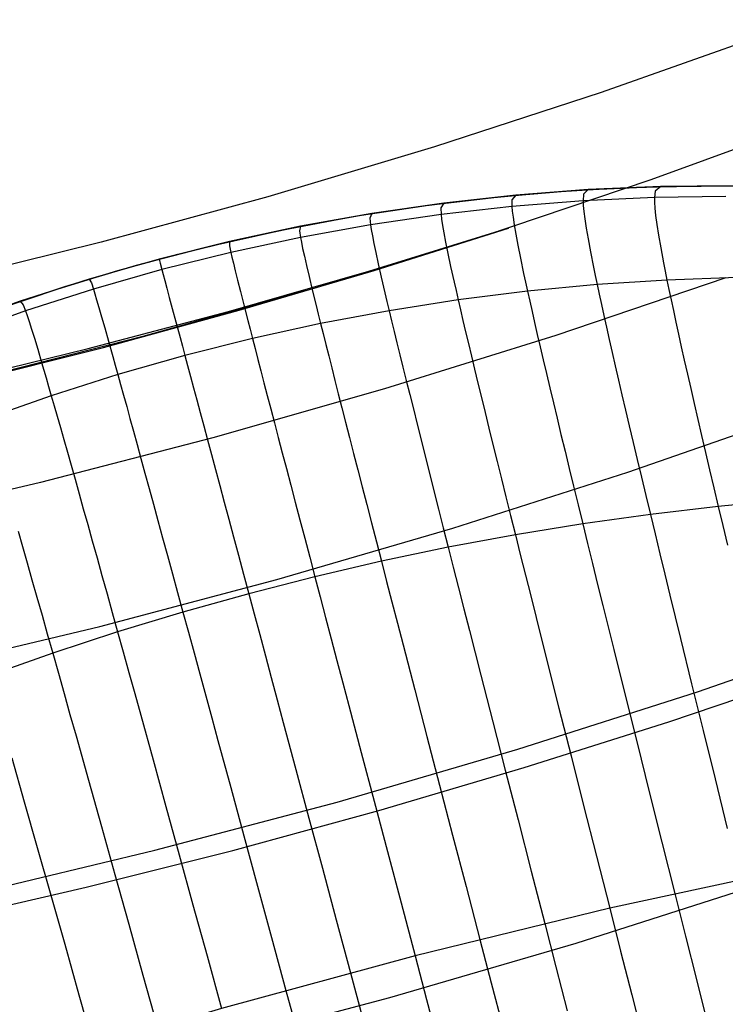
# Model space of a CAD drawing. Header units: millimetres. Extents: x -118 to 118, y -118 to 118.
# Tile 37 of 68: x 24 to 34, y -108 to -94. Entities that reach past the tile are written whole.
import ezdxf

# ---------------------------------------------------------------- set-up
doc = ezdxf.new("R2010")
doc.units = ezdxf.units.MM
doc.header["$MEASUREMENT"] = 0
doc.layers.add('Predefinito', color=5, linetype='Continuous')

msp = doc.modelspace()

# ---------------------------------------------------------------- linework, layer by layer
at = {"layer": 'Predefinito'}
for points in [[(40.67931003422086, -91.46454322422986), (38.767751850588, -92.29145789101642), (36.84738949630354, -93.07511247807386), (34.53225432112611, -93.958598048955), (32.20867641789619, -94.77991749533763), (29.87883926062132, -95.53960179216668), (27.54492632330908, -96.238181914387), (25.20912107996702, -96.87618883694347), (22.8736070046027, -97.454153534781), (20.54056757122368, -97.97260698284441), (18.21218625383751, -98.43208015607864), (15.89074596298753, -98.83321066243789), (13.57892735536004, -99.17706264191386), (11.27951052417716, -99.4648068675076), (8.995275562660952, -99.69761411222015), (6.727913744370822, -99.8766559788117), (4.474761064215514, -100.003107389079), (2.232064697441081, -100.0781440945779), (-0.0039281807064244, -100.1029418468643), (-1.748738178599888, -100.0879285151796), (-3.494911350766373, -100.0423946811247), (-5.245611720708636, -99.96576409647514), (-7.004003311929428, -99.85746051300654)], [(34.06262889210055, -96.08565258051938), (33.04624530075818, -96.09475601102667), (32.03074511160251, -96.1381142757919), (31.01728391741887, -96.21567806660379), (30.00701522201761, -96.32735897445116), (29.0010891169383, -96.47302954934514), (28.00065096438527, -96.65252340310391), (27.00684010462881, -96.86563534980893), (26.0210912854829, -97.11204046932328), (25.043913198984, -97.39161057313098), (24.07681617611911, -97.70392390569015), (23.12098481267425, -98.04858134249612)], [(23.71493845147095, -97.8301345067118), (24.7046227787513, -97.49708677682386), (25.70524670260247, -97.19851078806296), (26.71560993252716, -96.93476469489), (27.73450049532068, -96.70616487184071), (28.76069618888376, -96.51298553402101), (29.79296604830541, -96.35545840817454), (30.83007182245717, -96.2337724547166), (31.87076945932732, -96.14807364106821), (32.91381059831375, -96.09846476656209), (33.95794406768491, -96.08500533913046)], [(23.77477991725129, -97.80890709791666), (24.60878787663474, -97.5276760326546), (25.44542516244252, -97.27241990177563), (26.28354506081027, -97.04297958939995), (27.12792895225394, -96.83778781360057), (27.98351907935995, -96.65590000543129), (28.8493892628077, -96.49801076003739), (29.7245624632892, -96.36476759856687), (30.60801363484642, -96.25676662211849), (31.49867300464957, -96.17454836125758), (32.39542976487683, -96.11859386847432), (33.29713615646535, -96.08932109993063), (34.20261191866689, -96.08708163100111)], [(-1.863749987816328, -101.4828874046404), (1.116e-13, -101.5), (1.86617492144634, -101.4828428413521), (3.745658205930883, -101.4308633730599), (5.637614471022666, -101.3433140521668), (7.541168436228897, -101.219468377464), (9.455405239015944, -101.0586231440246), (11.37937088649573, -100.8601007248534), (13.31207284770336, -100.6232513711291), (15.25248079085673, -100.3474555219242), (17.19952746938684, -100.0321261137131), (19.15210975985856, -99.67671087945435), (21.10908985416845, -99.28069462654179), (23.06929660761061, -98.84360148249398), (25.03152704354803, -98.36499709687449), (26.99454801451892, -97.84449078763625), (28.95709801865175, -97.28173761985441), (30.9178891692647, -96.67644040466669)], [(-1.862175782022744, -101.5713661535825), (0.0884658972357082, -101.5897959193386), (2.03929814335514, -101.5701317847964), (3.989719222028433, -101.5123345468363), (5.939127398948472, -101.4163650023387), (7.886920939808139, -101.2821839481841), (9.832498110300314, -101.1097521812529), (11.77525717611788, -100.8990304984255), (13.71459640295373, -100.6499796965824), (15.64991405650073, -100.362560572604), (17.58060840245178, -100.0367339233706), (19.50607770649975, -99.67246054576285), (21.42572023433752, -99.26970123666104), (23.33893425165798, -98.8284167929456), (25.24511802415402, -98.34856801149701), (27.14366981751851, -97.83011568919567), (29.03398789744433, -97.27302062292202), (30.91547052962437, -96.67724360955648)], [(-0.0232285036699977, -108.595960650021), (2.596356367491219, -108.5659402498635), (5.211952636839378, -108.4717123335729), (7.823560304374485, -108.3132769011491), (10.4311793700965, -108.0906339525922), (13.04200290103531, -107.8027980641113), (15.64213807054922, -107.4508453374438), (18.23158487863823, -107.0347757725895), (20.81034332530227, -106.5545893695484), (23.39592257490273, -106.0062741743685), (25.96346506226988, -105.3942514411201), (28.51297078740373, -104.7185211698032), (31.04443975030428, -103.9790833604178), (33.55795327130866, -103.1759115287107), (36.05684077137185, -102.3078549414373)]]:
    msp.add_lwpolyline(points, dxfattribs=at)
at = {"layer": 'Predefinito', "extrusion": (1, 0, 0)}
msp.add_lwpolyline([(-96.08470972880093, -1.4e-15), (-96.08470972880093, -100)], dxfattribs=at)
at = {"layer": 'Predefinito', "extrusion": (0.9949236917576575, 0.031825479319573, 0.0954672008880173)}
msp.add_lwpolyline([(-97.61513385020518, -146.9929163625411), (-104.3472086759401, -167.084674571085)], dxfattribs=at)
at = {"layer": 'Predefinito', "extrusion": (0.9949236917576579, 0.0318254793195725, 0.09546720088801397)}
msp.add_lwpolyline([(-101.2356460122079, -145.7790200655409), (-107.0658823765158, -163.1792573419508)], dxfattribs=at)
at = {"layer": 'Predefinito'}
for points in [[(-0.0526627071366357, -111.4334624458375, -161), (2.635264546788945, -111.4032610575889, -161), (5.322359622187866, -111.3070341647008, -161), (8.007321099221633, -111.1446923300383, -161), (10.68884755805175, -110.9161461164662, -161), (13.36563757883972, -110.6213060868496, -161), (16.03638974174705, -110.2600828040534, -161), (18.69980262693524, -109.8323868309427, -161), (21.3545748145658, -109.3381287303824, -161), (23.999401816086, -108.7772076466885, -160.9999660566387), (26.63298095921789, -108.1495310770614, -160.9998882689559), (29.25401354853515, -107.4550221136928, -160.9998027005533), (31.86120088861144, -106.6936038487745, -160.9997454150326), (34.45304932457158, -105.8652565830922, -160.9997651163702), (37.0277137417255, -104.9707287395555, -160.999850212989), (39.58336825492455, -104.0110955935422, -160.9999463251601), (42.11818697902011, -102.9874324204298, -160.9999990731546), (44.62699794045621, -101.9023490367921, -161.0000104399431), (47.11193740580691, -100.7554196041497, -161.0000188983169), (49.57143745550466, -99.54764194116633, -161.0000247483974), (52.00393016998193, -98.28001386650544, -161.000028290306), (54.4078476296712, -96.95353319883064, -161.0000298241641), (56.7816219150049, -95.56919775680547, -161.0000296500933), (59.12368510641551, -94.12800535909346, -161.0000280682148)], [(35.22669543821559, -95.15751907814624, -145.0117089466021), (32.90581225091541, -96.00328685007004, -145.0051902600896), (30.57036757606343, -96.78931711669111, -144.9991382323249), (28.21982737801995, -97.5157167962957, -144.9937133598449), (25.79594918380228, -98.19828743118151, -144.9888291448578), (23.35594738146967, -98.8187448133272, -144.9845895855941), (20.90095125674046, -99.37692406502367, -144.98095759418), (18.43209009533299, -99.87266030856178, -144.9778960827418), (16.14610497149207, -100.2739741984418, -144.975557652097), (13.85135893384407, -100.6217132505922, -144.9736767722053), (10.40528340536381, -101.04166166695, -144.9716618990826), (7.00118467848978, -101.337641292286, -144.9704834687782), (4.760590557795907, -101.4685485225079, -144.9701314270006), (2.517620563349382, -101.5490457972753, -144.9700926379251), (-0.8699413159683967, -101.5752012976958, -144.9705774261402)], [(33.0462467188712, -96.09475416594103, -99.99999999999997), (32.96460768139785, -96.15964797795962, -106.1508956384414), (32.95507337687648, -96.24870639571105, -108.2003013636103), (32.95597145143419, -96.31439947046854, -109.2244948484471), (32.96150330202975, -96.39737235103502, -110.2473122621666), (32.97237538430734, -96.50025935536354, -111.2676049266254), (32.9892941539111, -96.6256948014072, -112.2842241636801), (33.01296606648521, -96.77631300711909, -113.2960212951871), (33.04409757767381, -96.95474829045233, -114.301847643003), (33.08339514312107, -97.16363496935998, -115.3005545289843), (33.10632696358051, -97.28032080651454, -115.7968792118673), (33.13156521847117, -97.40560736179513, -116.2909932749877), (33.15918035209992, -97.53975738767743, -116.7827428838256), (33.18917135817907, -97.68276748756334, -117.2719332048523), (33.22151936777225, -97.83456772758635, -117.7583591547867), (33.25620551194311, -97.99508817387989, -118.241815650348), (33.29321092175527, -98.16425889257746, -118.7220976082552), (33.33251672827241, -98.34200994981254, -119.1989999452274), (33.37410406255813, -98.52827141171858, -119.6723175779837), (33.41795405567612, -98.72297334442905, -120.1418454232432), (33.46404783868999, -98.92604581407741, -120.6073783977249), (33.51236654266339, -99.13741888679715, -121.0687114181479), (33.56289129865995, -99.35702262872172, -121.5256394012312), (33.61560323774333, -99.5847871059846, -121.9779572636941), (33.67048349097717, -99.82064238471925, -122.4254599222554), (33.72751318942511, -100.0645185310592, -122.8679422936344), (33.78667346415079, -100.3163456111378, -123.3051992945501), (33.84794544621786, -100.5760536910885, -123.7370258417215), (33.91130164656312, -100.8435405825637, -124.1632633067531), (33.97668009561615, -101.1185750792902, -124.5839388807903)], [(33.95609530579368, -96.23534773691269, -108.1791455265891), (32.95507337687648, -96.24870639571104, -108.2003013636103), (31.95624932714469, -96.29503569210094, -108.218636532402), (30.96053464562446, -96.3742714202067, -108.2341510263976), (29.96880590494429, -96.4863355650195, -108.2468448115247), (28.98203406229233, -96.63109330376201, -108.2567178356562), (28.00110546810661, -96.80840252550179, -108.2637700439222), (27.0269610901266, -97.0180834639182, -108.2680013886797), (26.06072901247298, -97.25987168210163, -108.2694118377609), (25.10280435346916, -97.53366710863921, -108.2680013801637), (24.15438437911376, -97.83913799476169, -108.2637700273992), (23.21654693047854, -98.17593659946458, -108.2567178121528)], [(31.01728526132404, -96.21567634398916, -100), (30.96105987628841, -96.28320286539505, -106.1763010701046), (30.96053464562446, -96.37427142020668, -108.2341510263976), (30.96609774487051, -96.44155887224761, -109.2625522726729), (30.97642502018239, -96.52662319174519, -110.2895386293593), (30.99224276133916, -96.63217386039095, -111.3139290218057), (31.01427725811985, -96.76092035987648, -112.3345423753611), (31.04325480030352, -96.91557217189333, -113.3501976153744), (31.07990167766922, -97.09883877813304, -114.3597136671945), (31.12494417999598, -97.3134296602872, -115.3619094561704), (31.15084075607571, -97.43331841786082, -115.8598931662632), (31.17910859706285, -97.56205430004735, -116.3556039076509), (31.20982012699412, -97.69990751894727, -116.8488835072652), (31.24297432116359, -97.84687439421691, -117.3395316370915), (31.27855179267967, -98.00288277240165, -117.8273374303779), (31.31653315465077, -98.1678605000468, -118.3120900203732), (31.3568990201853, -98.34173542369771, -118.7935785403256), (31.39963000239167, -98.52443538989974, -119.2715921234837), (31.44470671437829, -98.7158882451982, -119.745919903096), (31.49210976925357, -98.91602183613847, -120.2163510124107), (31.54181978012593, -99.12476400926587, -120.6826745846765), (31.59381736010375, -99.34204261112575, -121.1446797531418), (31.64808312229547, -99.56778548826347, -121.602155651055), (31.70459767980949, -99.80192048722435, -122.0548914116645), (31.76334164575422, -100.0443754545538, -122.5026761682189), (31.82429563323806, -100.295078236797, -122.9452990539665), (31.88744025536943, -100.5539566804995, -123.3825492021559), (31.95275612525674, -100.8209386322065, -123.8142157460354), (32.02021499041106, -101.0959188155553, -124.2401355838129), (32.08975313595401, -101.3786594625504, -124.6603366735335), (32.16129798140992, -101.6688896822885, -125.0748947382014), (32.23477694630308, -101.9663385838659, -125.4838855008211), (32.38724691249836, -102.581808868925, -126.2854680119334), (32.54658239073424, -103.2229031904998, -127.0656899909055), (32.71220273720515, -103.8874544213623, -127.8251572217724), (32.88352730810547, -104.5732954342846, -128.5644754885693), (33.05997545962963, -105.2782591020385, -129.2842505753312), (33.24096654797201, -106.0001782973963, -129.9850882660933), (33.39070031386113, -106.596661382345, -130.539943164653), (33.54289675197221, -107.2023358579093, -131.0831741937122), (33.8541059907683, -108.4391254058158, -132.1364883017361)], [(32.03074649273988, -96.13811249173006, -100), (31.96138893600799, -96.20476348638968, -106.1646568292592), (31.95624932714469, -96.29503569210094, -108.218636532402), (31.95943174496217, -96.3616550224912, -109.2451092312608), (31.96731843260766, -96.44582322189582, -110.2701848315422), (31.9806265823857, -96.55021530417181, -111.2926971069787), (32.0000733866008, -96.6775062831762, -112.3114798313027), (32.02637603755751, -96.83037117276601, -113.3253667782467), (32.06025172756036, -97.01148498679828, -114.333191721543), (32.10241764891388, -97.22352273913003, -115.3337884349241), (32.1268335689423, -97.34197403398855, -115.8310117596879), (32.15359099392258, -97.46915944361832, -116.3259906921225), (32.18276144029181, -97.6053457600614, -116.8185690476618), (32.21434389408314, -97.75052943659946, -117.3085490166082), (32.24831920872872, -97.90463934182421, -117.7957223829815), (32.2846682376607, -98.06760434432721, -118.2798809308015), (32.32337183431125, -98.23935331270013, -118.7608164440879), (32.36441085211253, -98.4198151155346, -119.2383207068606), (32.40776614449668, -98.60891862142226, -119.7121855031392), (32.45341856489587, -98.80659269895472, -120.1822026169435), (32.50134896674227, -99.01276621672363, -120.6481638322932), (32.55153820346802, -99.22736804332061, -121.1098609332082), (32.60396712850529, -99.4503270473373, -121.5670857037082), (32.65861659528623, -99.68157209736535, -122.0196299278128), (32.71546745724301, -99.92103206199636, -122.4672853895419), (32.77450056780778, -100.168635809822, -122.9098438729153), (32.8356967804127, -100.4243122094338, -123.3470971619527), (32.89903694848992, -100.6879901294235, -123.7788370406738), (32.96449317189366, -100.9595657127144, -124.2049024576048), (33.03200253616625, -101.2388041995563, -124.6253210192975), (33.10149337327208, -101.5254381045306, -125.0401674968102), (33.17289401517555, -101.8191999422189, -125.4495166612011), (33.32113804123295, -102.4270374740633, -126.2520221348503), (33.47616127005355, -103.0601769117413, -127.0334356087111), (33.63739035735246, -103.7164783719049, -127.7943552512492), (33.80425195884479, -104.3938019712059, -128.5353792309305), (33.97617273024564, -105.0900078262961, -129.2571057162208)], [(30.00701652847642, -96.3273573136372, -100), (29.96456257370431, -96.39487418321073, -106.1858283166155), (29.96880590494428, -96.48633556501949, -108.2468448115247), (29.97681331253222, -96.55404007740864, -109.2768239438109), (29.98963414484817, -96.63970817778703, -110.3053736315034), (30.00800214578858, -96.74607757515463, -111.3313006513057), (30.03265105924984, -96.87588597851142, -112.3534117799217), (30.06431462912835, -97.03187109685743, -113.3705137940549), (30.10372659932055, -97.21677063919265, -114.3814134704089), (30.15162071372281, -97.43332231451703, -115.3849175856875), (30.17897786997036, -97.55432323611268, -115.8835234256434), (30.20873071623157, -97.68426383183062, -116.3798329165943), (30.24095241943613, -97.82341711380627, -116.8736862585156), (30.27564194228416, -97.97177928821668, -117.3648810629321), (30.31277969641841, -98.12927735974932, -117.8532042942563), (30.35234609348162, -98.29583833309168, -118.3384429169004), (30.39432154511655, -98.4713892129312, -118.8203838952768), (30.43868646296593, -98.65585700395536, -119.2988141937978), (30.48542125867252, -98.84916871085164, -119.7735207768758), (30.53450634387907, -99.05125133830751, -120.244290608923), (30.5859221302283, -99.26203189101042, -120.7109106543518), (30.63964902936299, -99.48143737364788, -121.1731678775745), (30.69566745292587, -99.70939479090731, -121.6308492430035), (30.75395781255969, -99.94583114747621, -122.0837417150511), (30.8145005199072, -100.190673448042, -122.5316322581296), (30.87727598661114, -100.4438486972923, -122.9743078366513), (30.94226462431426, -100.7052838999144, -123.4115554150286), (31.0094468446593, -100.9749060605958, -123.8431619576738), (31.07879410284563, -101.2526087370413, -124.2689626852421), (31.1502420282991, -101.5381516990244, -124.6889858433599), (31.22371729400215, -101.8312612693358, -125.1033079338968), (31.29914657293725, -102.1316637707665, -125.512005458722), (31.45557386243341, -102.7532528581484, -126.3128328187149), (31.61893728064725, -103.4007295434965, -127.0920799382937), (31.78865021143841, -104.0719044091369, -127.8503588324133), (31.96412603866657, -104.7645880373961, -128.5882815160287), (32.14477814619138, -105.4765910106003, -129.3064600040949), (32.33001991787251, -106.2057239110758, -130.0055063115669), (32.48312587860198, -106.8077567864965, -130.5583970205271), (32.63871655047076, -107.4190633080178, -131.0995600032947), (32.95677567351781, -108.6673461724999, -132.1484406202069)], [(29.00109038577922, -96.47302795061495, -99.99999999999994), (28.97290809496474, -96.53963673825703, -106.1932385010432), (28.98203406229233, -96.63109330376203, -108.2567178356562), (28.99252940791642, -96.69896690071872, -109.287924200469), (29.00787668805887, -96.78494942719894, -110.3176898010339), (29.02881545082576, -96.89180056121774, -111.3448119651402), (29.05608524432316, -97.02227998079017, -112.3680880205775), (29.09042561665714, -97.17914736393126, -113.3863152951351), (29.13257611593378, -97.36516238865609, -114.3982911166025), (29.18327629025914, -97.58308473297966, -115.4028128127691), (29.21206361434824, -97.70487354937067, -115.9019025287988), (29.2432656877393, -97.83567407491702, -116.3986777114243), (29.27695625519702, -97.97576150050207, -116.8929772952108), (29.31313426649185, -98.12513194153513, -117.3845972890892), (29.35177997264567, -98.28371174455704, -117.8733229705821), (29.39287362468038, -98.4514272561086, -118.3589396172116), (29.43639547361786, -98.62820482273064, -118.8412325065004), (29.48232577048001, -98.81397079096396, -119.3199869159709), (29.53064476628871, -99.00865150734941, -119.7949881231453), (29.58133271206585, -99.21217331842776, -120.2660214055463), (29.63436985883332, -99.42446257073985, -120.7328720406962), (29.68973645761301, -99.6454456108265, -121.1953253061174), (29.7474127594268, -99.87504878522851, -121.6531664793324), (29.80737901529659, -100.1131984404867, -122.1061808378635), (29.86961547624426, -100.3598209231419, -122.5541536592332), (29.93410239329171, -100.614842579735, -122.996870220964), (30.00082001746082, -100.8781897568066, -123.4341158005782), (30.06974859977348, -101.1497888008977, -123.8656756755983), (30.14085936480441, -101.4295323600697, -124.2913837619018), (30.21408743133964, -101.7171782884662, -124.7112685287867), (30.28935889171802, -102.0124507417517, -125.1254070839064), (30.36659983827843, -102.3150738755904, -125.5338765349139), (30.52669455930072, -102.9412688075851, -126.3341165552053), (30.69378033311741, -103.5935563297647, -127.1126054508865), (30.86726589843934, -104.2697296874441, -127.869960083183), (31.04655999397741, -104.9675821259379, -128.6067973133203), (31.23107135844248, -105.6849068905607, -129.323734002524), (31.42020873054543, -106.4194972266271, -130.0213870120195), (31.57641752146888, -107.0257394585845, -130.5727717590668), (31.73512829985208, -107.6413198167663, -131.112347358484)], [(28.0006521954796, -96.65252186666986, -100), (27.98704211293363, -96.71733621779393, -106.1985315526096), (28.00110546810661, -96.80840252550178, -108.2637700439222), (28.01410278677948, -96.87620341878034, -109.2958529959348), (28.03197971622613, -96.96221710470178, -110.3264870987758), (28.05547995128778, -97.06921896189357, -111.3544629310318), (28.08534718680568, -97.19998436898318, -112.3785710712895), (28.12232511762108, -97.35728870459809, -113.3976020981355), (28.1671574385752, -97.54390734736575, -114.4103465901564), (28.22058784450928, -97.76261567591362, -115.4155951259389), (28.25075973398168, -97.88487077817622, -115.9150304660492), (28.28336003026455, -98.0161890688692, -116.4121382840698), (28.31846289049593, -98.15684729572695, -116.906756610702), (28.35606725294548, -98.30684150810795, -117.3986803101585), (28.39615325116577, -98.46609758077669, -117.8876934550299), (28.43870101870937, -98.63454138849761, -118.3735801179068), (28.48369068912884, -98.81209880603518, -118.8561243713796), (28.53110239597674, -98.99869570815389, -119.335110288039), (28.58091627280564, -99.19425796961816, -119.8103219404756), (28.6331124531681, -99.39871146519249, -120.2815434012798), (28.68767107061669, -99.61198206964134, -120.7485587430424), (28.74457225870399, -99.83399565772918, -121.2111520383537), (28.80379615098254, -100.0646781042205, -121.6691073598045), (28.86532288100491, -100.3039552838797, -122.1222087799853), (28.92913258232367, -100.5517530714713, -122.5702403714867), (28.99520538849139, -100.8079973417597, -123.0129862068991), (29.06352143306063, -101.0726139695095, -123.4502303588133), (29.13406084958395, -101.345528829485, -123.8817568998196), (29.20679469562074, -101.6266339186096, -124.3073988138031), (29.28165772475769, -101.9156857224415, -124.7271847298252), (29.3585756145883, -102.212406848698, -125.1411921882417), (29.43747404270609, -102.5165199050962, -125.5494987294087), (29.60091522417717, -103.1458122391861, -126.349319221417), (29.771386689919, -103.8013435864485, -127.1272665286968), (29.94829386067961, -104.4808948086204, -127.8839609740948), (30.13104215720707, -105.182246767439, -128.6200228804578), (30.3190370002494, -105.9031803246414, -129.3360725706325), (30.51168381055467, -106.6414763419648, -130.0327303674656), (30.67069932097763, -107.2505812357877, -130.5830531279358), (30.83222925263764, -107.8690706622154, -131.1215081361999)], [(27.00684129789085, -96.86563387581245, -100), (27.0079493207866, -96.92778239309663, -106.2017074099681), (27.02696109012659, -97.01808346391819, -108.2680013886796), (27.04245262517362, -97.08557514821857, -109.3006102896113), (27.06284051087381, -97.1713419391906, -110.3317654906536), (27.0888709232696, -97.27816864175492, -111.3602535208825), (27.12129003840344, -97.4088400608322, -112.384860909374), (27.1608440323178, -97.56614100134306, -113.4043741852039), (27.20827908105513, -97.75285626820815, -114.4175798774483), (27.26434136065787, -97.97177066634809, -115.4232645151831), (27.29584089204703, -98.09417279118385, -115.9229072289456), (27.32977704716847, -98.22566900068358, -116.4202146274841), (27.36622422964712, -98.36653697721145, -116.915024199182), (27.40518136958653, -98.51677273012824, -117.4071301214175), (27.44662852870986, -98.67630185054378, -117.8963157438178), (27.49054576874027, -98.84504992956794, -118.3823644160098), (27.53691315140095, -99.02294255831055, -118.8650594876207), (27.58571073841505, -99.20990532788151, -119.3441843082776), (27.63691859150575, -99.40586382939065, -119.8195222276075), (27.69051677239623, -99.61074365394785, -120.2908565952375), (27.74648534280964, -99.82447039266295, -120.7579707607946), (27.80480436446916, -100.0469696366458, -121.2206480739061), (27.86545389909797, -100.2781669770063, -121.6786718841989), (27.92841400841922, -100.5179880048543, -122.1318255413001), (27.99366475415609, -100.7663583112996, -122.5798923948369), (28.06118619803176, -101.0232034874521, -123.0226557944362), (28.13095840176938, -101.2884491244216, -123.4598990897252), (28.20296142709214, -101.5620208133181, -123.8914056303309), (28.27716623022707, -101.8438101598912, -124.3170078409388), (28.3535073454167, -102.1335728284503, -124.7367344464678), (28.43191020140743, -102.4310304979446, -125.1506632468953), (28.51230022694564, -102.7359048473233, -125.5588720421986), (28.59460285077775, -103.0479175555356, -125.961438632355), (28.67874350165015, -103.3667903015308, -126.3584408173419), (28.85224059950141, -104.0240026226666, -127.1360631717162), (29.0321949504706, -104.7053152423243, -127.8923615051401), (29.2180099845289, -105.4085015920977, -128.6279582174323), (29.4090891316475, -106.1313351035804, -129.3434757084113), (29.60483582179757, -106.8715892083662, -130.0395363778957), (29.76634105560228, -107.4822024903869, -130.5892280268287), (29.93036821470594, -108.102228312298, -131.1270165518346)], [(26.02109244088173, -97.11203905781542, -99.99999999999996), (26.0368285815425, -97.17069407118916, -106.2027660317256), (26.06072901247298, -97.25987168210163, -108.2694118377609), (26.07867169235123, -97.32682606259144, -109.302196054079), (26.10151642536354, -97.41207629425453, -110.3335249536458), (26.13001019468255, -97.51841033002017, -111.3621837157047), (26.16489998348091, -97.64861612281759, -112.3869575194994), (26.20693277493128, -97.805481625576, -113.4066315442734), (26.2568555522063, -97.99179479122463, -114.4199909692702), (26.31541529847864, -98.21034357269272, -115.4258209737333), (26.34816746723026, -98.33257755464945, -115.9255328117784), (26.38335899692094, -98.46391592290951, -116.4229067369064), (26.4210643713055, -98.60463667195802, -116.9177800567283), (26.46128251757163, -98.75473579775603, -117.4099467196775), (26.50399347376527, -98.91413879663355, -117.899189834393), (26.54917727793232, -99.08277116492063, -118.3852925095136), (26.5968139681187, -99.26055839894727, -118.8680378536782), (26.64688358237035, -99.44742599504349, -119.347208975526), (26.69936615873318, -99.64329944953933, -119.8225889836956), (26.75424173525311, -99.84810425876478, -120.2939609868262), (26.81149034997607, -100.0617659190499, -120.7611080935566), (26.87109204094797, -100.2842099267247, -121.2238134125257), (26.93302684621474, -100.5153617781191, -121.6818600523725), (26.99727480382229, -100.7551469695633, -122.1350311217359), (27.06381595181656, -101.0034909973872, -122.5831097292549), (27.13263032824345, -101.2603193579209, -123.0258789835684), (27.2036979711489, -101.5255575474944, -123.4631219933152), (27.27699891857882, -101.7991310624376, -123.8946218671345), (27.3525040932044, -102.0809313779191, -124.3202108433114), (27.43014795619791, -102.370713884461, -124.7399176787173), (27.50985585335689, -102.6681999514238, -125.1538202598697), (27.59155313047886, -102.973110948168, -125.5619964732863), (27.67516513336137, -103.2851682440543, -125.9645242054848), (27.76061720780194, -103.6040932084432, -126.3614813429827), (27.93674295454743, -104.2614316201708, -127.1389953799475), (28.11933313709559, -104.9428971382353, -127.8951616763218), (28.30779052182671, -105.6462607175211, -128.6306033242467), (28.50151787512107, -106.3692933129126, -129.3459434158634), (28.69991796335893, -107.1097658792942, -130.0418050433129), (28.86356381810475, -107.7205282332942, -130.5912845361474)], [(33.95633413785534, -97.37430978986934, -141.3942009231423), (31.57390764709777, -98.18097069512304, -141.392285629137), (29.17972856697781, -98.92788767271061, -141.3902619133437), (26.77524309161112, -99.61510201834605, -141.3881665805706), (24.3617754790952, -100.2426198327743, -141.3860362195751), (21.94052964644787, -100.8104053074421, -141.3839072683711), (19.51259068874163, -101.3183738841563, -141.3818160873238), (17.07888759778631, -101.7665005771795, -141.3797922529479), (14.64032440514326, -102.1551203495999, -141.3778384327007), (12.19833055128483, -102.4845280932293, -141.3759510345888), (9.754967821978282, -102.7548894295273, -141.3741269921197), (7.312087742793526, -102.9661483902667, -141.3723999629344), (4.868944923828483, -103.1176640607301, -141.3709493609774), (2.425018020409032, -103.2086335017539, -141.3699919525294), (-0.0190977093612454, -103.2382877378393, -141.369744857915)], [(34.11235592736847, -97.37143297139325, -116.2506116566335), (33.13156521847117, -97.40560736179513, -116.2909932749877), (32.15359099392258, -97.46915944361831, -116.3259906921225), (31.17910859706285, -97.56205430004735, -116.3556039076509), (30.20873071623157, -97.68426383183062, -116.3798329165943), (29.2432656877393, -97.83567407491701, -116.3986777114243), (28.28336003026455, -98.0161890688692, -116.4121382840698), (27.32977704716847, -98.2256690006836, -116.4202146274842), (26.38335899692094, -98.46391592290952, -116.4229067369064), (25.44440746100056, -98.73085648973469, -116.4202146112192), (24.51382454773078, -99.02623987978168, -116.412138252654), (23.5925973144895, -99.34975646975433, -116.3986776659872)], [(25.04391431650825, -97.3916092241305, -99.99999999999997), (25.07409773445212, -97.4459645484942, -106.201707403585), (25.10280435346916, -97.53366710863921, -108.2680013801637), (25.1231438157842, -97.59985940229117, -109.3006102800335), (25.14837989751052, -97.68432672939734, -110.3317654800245), (25.17925870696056, -97.78985391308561, -111.3602535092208), (25.2165263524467, -97.91922577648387, -112.3848608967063), (25.26092894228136, -98.07522714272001, -113.4043741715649), (25.31321258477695, -98.26064283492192, -114.4175798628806), (25.37412338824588, -98.47825767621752, -115.4232644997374), (25.40804713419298, -98.60001003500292, -115.9229072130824), (25.44440746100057, -98.73085648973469, -116.4202146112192), (25.48327876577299, -98.87107472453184, -116.9150241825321), (25.52465997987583, -99.02066074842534, -117.4071301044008), (25.56853116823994, -99.17954015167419, -117.8963157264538), (25.6148723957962, -99.34763852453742, -118.3823643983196), (25.66366372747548, -99.52488145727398, -118.8650594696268), (25.71488522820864, -99.71119454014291, -119.344184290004), (25.76851696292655, -99.90650336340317, -119.8195222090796), (25.82453899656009, -100.1107335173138, -120.2908565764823), (25.88293139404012, -100.3238105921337, -120.7579707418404), (25.94367422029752, -100.545660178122, -121.2206480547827), (26.00674754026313, -100.7762078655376, -121.6786718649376), (26.07213141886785, -101.0153792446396, -122.1318255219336), (26.13980592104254, -101.2630999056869, -122.5798923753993), (26.20975111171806, -101.5192954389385, -123.0226557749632), (26.28194705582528, -101.7838914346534, -123.4598990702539), (26.35637381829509, -102.0568134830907, -123.8914056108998), (26.43300235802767, -102.3379531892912, -124.3170078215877), (26.51176720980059, -102.6270662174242, -124.7367344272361), (26.59259380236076, -102.9238742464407, -125.150663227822), (26.67540756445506, -103.2280989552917, -125.5588720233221), (26.76013392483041, -103.5394620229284, -125.9614386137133), (26.84669831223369, -103.8576851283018, -126.3584407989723), (27.02504288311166, -104.5135981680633, -127.136063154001), (27.20984470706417, -105.1936115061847, -127.8923614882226), (27.4005072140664, -105.8954985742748, -128.6279582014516), (27.59643383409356, -106.6170328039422, -129.3434756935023), (27.79702799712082, -107.3559876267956, -130.0395363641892), (27.96245535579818, -107.9655411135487, -130.589220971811)], [(24.07681725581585, -97.70392261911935, -99.99999999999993), (24.1210272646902, -97.75324219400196, -106.1985315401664), (24.15438437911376, -97.83913799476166, -108.2637700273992), (24.17702971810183, -97.90435333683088, -109.2958529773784), (24.20455502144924, -97.9877813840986, -110.3264870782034), (24.23770383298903, -98.09219755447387, -111.3544629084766), (24.27721969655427, -98.2203772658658, -112.3785710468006), (24.323846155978, -98.37509593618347, -113.3976020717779), (24.37832675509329, -98.55912898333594, -114.4103465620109), (24.4414050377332, -98.77525182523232, -115.4155950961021), (24.47640066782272, -98.89621423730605, -115.9150304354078), (24.51382454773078, -99.02623987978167, -116.412138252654), (24.5537508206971, -99.16560550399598, -116.906756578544), (24.59617843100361, -99.31430715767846, -117.3986802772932), (24.64108752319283, -99.47227071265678, -117.887693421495), (24.6884582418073, -99.63942204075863, -118.3735800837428), (24.73827073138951, -99.81568701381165, -118.8561243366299), (24.790505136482, -100.0009915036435, -119.3351102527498), (24.84514160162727, -100.1952613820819, -119.8103219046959), (24.90216027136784, -100.3984225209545, -120.2815433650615), (24.96154129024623, -100.6104007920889, -120.74855870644), (25.02326480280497, -100.8311220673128, -121.2111520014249), (25.08731095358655, -101.0605122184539, -121.6691073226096), (25.15365988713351, -101.2984971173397, -122.1222087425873), (25.22229174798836, -101.5450026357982, -122.5702403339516), (25.29318668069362, -101.7999546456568, -123.0129861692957), (25.3663248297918, -102.0632790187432, -123.4502303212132), (25.44168633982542, -102.3349016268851, -123.8817568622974), (25.51924227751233, -102.614714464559, -124.3073987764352), (25.59892739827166, -102.9024740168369, -124.7271846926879), (25.68066737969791, -103.1979028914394, -125.1411921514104), (25.76438789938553, -103.5007236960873, -125.5494986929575), (25.93747326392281, -104.1274315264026, -126.3493191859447), (26.11758891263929, -104.7803783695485, -127.1272664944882), (26.30414026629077, -105.4573450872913, -127.8839609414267), (26.49653274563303, -106.156112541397, -128.6200228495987), (26.69417177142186, -106.8744615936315, -129.3360725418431), (26.89646276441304, -107.6101731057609, -130.0327303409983)], [(-0.0249191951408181, -105.3660235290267, -143.6774951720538), (2.515317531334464, -105.3362436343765, -143.6774940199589), (5.054871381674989, -105.2438658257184, -143.6775138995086), (7.592315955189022, -105.0892530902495, -143.6775508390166), (10.12622485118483, -104.8727684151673, -143.6776008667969), (12.65525145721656, -104.5945982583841, -143.6776619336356), (15.1783683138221, -104.2542229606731, -143.6777396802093), (17.69462774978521, -103.8509463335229, -143.6778416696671), (20.20308209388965, -103.3840721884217, -143.6779754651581), (22.70268385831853, -102.8531087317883, -143.6781459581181), (25.1919862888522, -102.2583817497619, -143.67834735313), (27.66944281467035, -101.6004214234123, -143.6785711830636), (30.13350686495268, -100.8797579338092, -143.6788089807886), (32.58263186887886, -100.0969214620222, -143.6790522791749), (35.01527125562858, -99.25244218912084, -143.6792926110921)], [(34.79904543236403, -100.4851515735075, -123.6887821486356), (33.84794544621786, -100.5760536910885, -123.7370258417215), (32.89903694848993, -100.6879901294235, -123.7788370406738), (31.95275612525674, -100.8209386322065, -123.8142157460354), (31.00944684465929, -100.9749060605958, -123.8431619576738), (30.06974859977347, -101.1497888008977, -123.8656756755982), (29.13406084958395, -101.345528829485, -123.8817568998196), (28.20296142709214, -101.5620208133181, -123.8914056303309), (27.27699891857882, -101.7991310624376, -123.8946218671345), (26.35637381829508, -102.0568134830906, -123.8914056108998), (25.44168633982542, -102.3349016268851, -123.8817568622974), (24.53382664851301, -102.6331287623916, -123.8656756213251), (23.63265764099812, -102.9514904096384, -123.8431618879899), (22.73762915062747, -103.2900412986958, -123.8142156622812), (21.85279511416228, -103.6477692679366, -123.7788369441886), (20.97505869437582, -104.025270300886, -123.7370257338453), (20.10673183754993, -104.4216487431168, -123.6887820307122), (19.24616740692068, -104.8378979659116, -123.634105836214), (18.3945114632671, -105.2729258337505, -123.5729971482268), (17.55536073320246, -105.7259047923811, -123.5054559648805), (16.7255157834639, -106.1973577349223, -123.4314823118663), (15.90648843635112, -106.6867931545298, -123.3510760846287), (15.09866871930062, -107.1939146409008, -123.2642375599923), (14.30176923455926, -107.7185109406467, -123.1709663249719)], [(24.04825303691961, -100.9212505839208, -120.7328719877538), (24.11079069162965, -101.1403123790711, -121.1953252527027), (24.17563788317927, -101.3679943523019, -121.6531664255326), (24.24277489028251, -101.604222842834, -122.10618078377), (24.31218199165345, -101.8489241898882, -122.5541536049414), (24.38383946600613, -102.1020247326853, -122.9968701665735), (24.45772759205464, -102.3634508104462, -123.4341157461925), (24.53382664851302, -102.6331287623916, -123.8656756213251), (24.61210788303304, -102.9109512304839, -124.2913837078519), (24.69250641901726, -103.1966760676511, -124.7112684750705), (24.77494834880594, -103.4900274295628, -125.1254070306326), (24.85935976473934, -103.7907294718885, -125.53387648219), (25.03379542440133, -104.4130822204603, -126.3341165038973), (25.21522213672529, -105.0615275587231, -127.1126054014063), (25.40304864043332, -105.7338587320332, -127.8699600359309), (25.59668367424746, -106.427868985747, -128.6067972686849), (25.79553597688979, -107.1413515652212, -129.3237339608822), (25.9990142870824, -107.8720997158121, -130.0213869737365)], [(-0.0253302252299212, -108.8683462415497, -153.6775029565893), (2.074174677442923, -108.849408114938, -153.6774953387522), (4.173315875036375, -108.7892544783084, -153.6774994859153), (6.271443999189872, -108.687840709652, -153.677515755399), (8.367909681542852, -108.5451221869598, -153.677544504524), (10.46206355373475, -108.3610542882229, -153.6775860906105), (12.55325624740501, -108.1355923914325, -153.6776408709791), (14.64083839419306, -107.8686918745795, -153.6777092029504), (16.72416062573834, -107.560308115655, -153.6777914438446), (18.80257357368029, -107.2103964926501, -153.6778879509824), (20.87542786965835, -106.818912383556, -153.6779990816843), (22.94207414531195, -106.3858111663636, -153.6781251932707), (25.00186303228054, -105.911048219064, -153.678266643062), (27.05414516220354, -105.3945789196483, -153.6784237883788), (29.0982711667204, -104.8363586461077, -153.6785969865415), (31.13359167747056, -104.2363427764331, -153.6787865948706), (33.15945732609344, -103.5944866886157, -153.6789929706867), (35.17483011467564, -102.9111036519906, -153.6791998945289)], [(23.96011005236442, -104.0981350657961, -125.5120053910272), (24.13541368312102, -104.7146676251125, -126.3128327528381), (24.31765344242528, -105.3570877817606, -127.0920798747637), (24.50624271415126, -106.0232061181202, -127.8503587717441), (24.70059488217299, -106.7108332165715, -128.5882814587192), (24.9001233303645, -107.4177796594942, -129.3064599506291), (25.10424144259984, -108.1418560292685, -130.0055062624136)], [(35.06478426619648, -105.6140185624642, -129.9306401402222), (32.33001991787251, -106.2057239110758, -130.005506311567), (29.60483582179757, -106.8715892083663, -130.0395363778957), (26.89646276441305, -107.6101731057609, -130.0327303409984), (24.21104001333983, -108.4196591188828, -129.9850882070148), (21.55982131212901, -109.2964082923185, -129.8966099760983), (18.94390065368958, -110.2389895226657, -129.767295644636), (16.37257994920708, -111.2425918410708, -129.5971453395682), (13.85150079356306, -112.3033660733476, -129.3861628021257), (11.38541476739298, -113.4168378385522, -129.1343360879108)]]:
    msp.add_polyline3d(points, dxfattribs=at)

doc.saveas('drawing.dxf')
